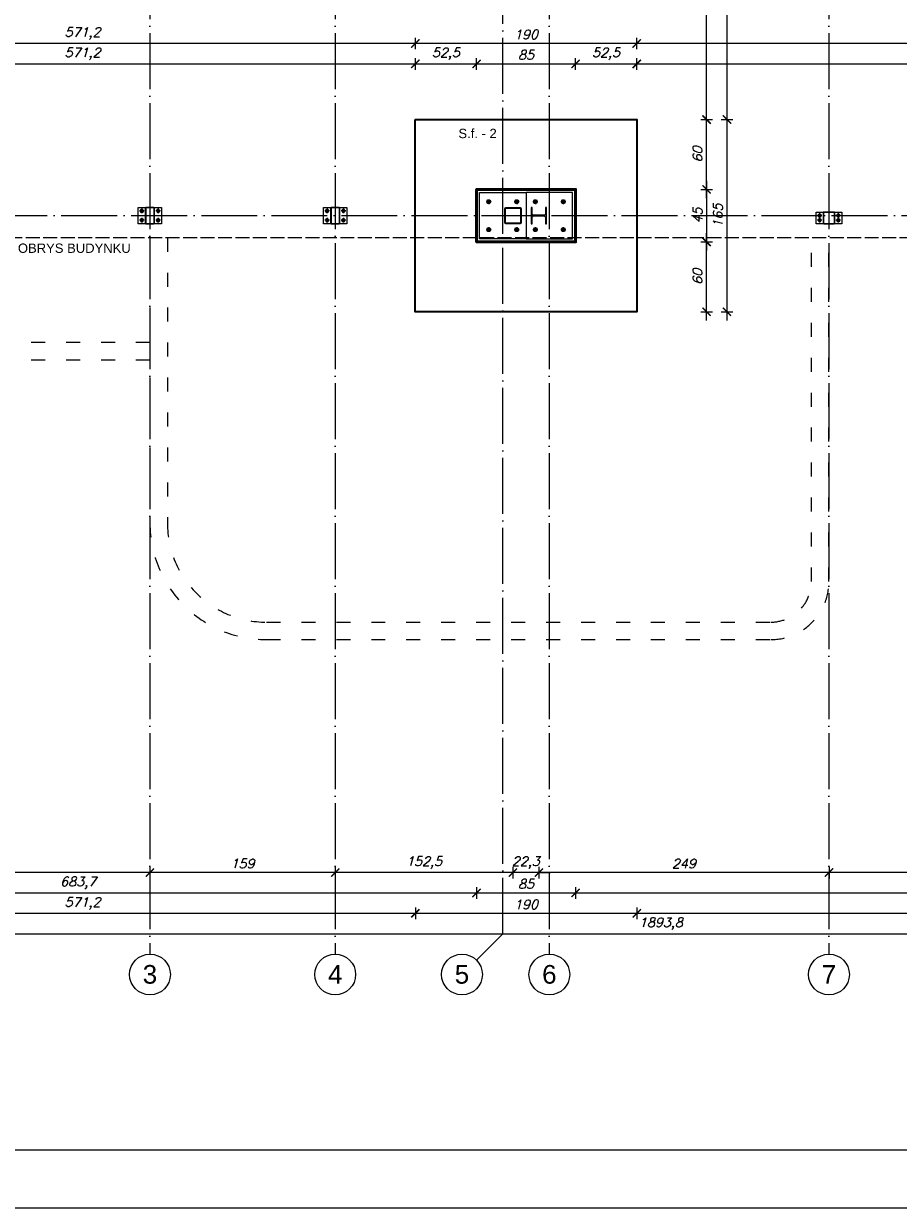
# Model space of a CAD drawing. Header units: millimetres. Extents: x 1814 to 94182, y 11562 to 49454.
# Tile 102 of 143: x 10294 to 11045, y 24526 to 25543. Entities that reach past the tile are written whole.
import ezdxf

# ---------------------------------------------------------------- set-up
doc = ezdxf.new("R2010")
doc.units = ezdxf.units.MM
for name, pattern in [('ACAD_ISO02W100', [15, 12, -3]), ('ACAD_ISO03W100', [30, 12, -18]), ('ACAD_ISO04W100', [30, 24, -3, 0, -3])]:
    doc.linetypes.add(name, pattern=pattern)
for name, color, linetype, lineweight in [('obrys budynku', 114, 'ACAD_ISO02W100', 9), ('profil stalowy', 100, 'Continuous', 25), ('ramka', 84, 'Continuous', 15), ('urządzenia sanitarne', 200, 'Continuous', 9), ('utwardzenie', 250, 'Continuous', 9), ('widok 0.09', 132, 'Continuous', 9), ('widok 0.15', 150, 'Continuous', 15), ('widok 0.25', 30, 'Continuous', 25), ('widok 0.35', 22, 'Continuous', 35), ('wymiar', 135, 'Continuous', 9), ('ściany', 7, 'Continuous', 50), ('śruby', 204, 'Continuous', 9)]:
    doc.layers.add(name, color=color, linetype=linetype, lineweight=lineweight)
for name, color, linetype in [('odnośnik', 140, 'Continuous'), ('opis', 50, 'Continuous'), ('osie', 40, 'ACAD_ISO04W100')]:
    doc.layers.add(name, color=color, linetype=linetype)
doc.layers.add('pomoc', color=210, linetype='Continuous', lineweight=9, plot=False)
doc.styles.add('Opisowy', font='arial.ttf')
doc.styles.add('WYMIARY', font='simplex.shx', dxfattribs={"oblique": 15})
doc.dimstyles.new('1-50', dxfattribs={"dimscale": 50, "dimtxt": 0.16, "dimasz": 0.2, "dimexe": 0.1, "dimexo": 0.1, "dimgap": 0.075, "dimtad": 1, "dimdec": 1, "dimrnd": 0.1, "dimzin": 9, "dimtxsty": 'WYMIARY', "dimblk": 'ARCHTICK', "dimcen": 0.2, "dimdle": 0.15, "dimadec": 1, "dimazin": 1, "dimtfac": 1, "dimtdec": 1, "dimtix": 1, "dimtmove": 2, "dimatfit": 3, "dimldrblk": 'ARCHTICK', "dimfxl": 0, "dimarcsym": 0})

# ---------------------------------------------------------------- blocks, each defined once
blk = doc.blocks.new('A$Cc7ba2b45')
at = {"layer": 'osie', "ltscale": 0.05}
for p, q in [((4, 2), (0, 2)), ((2, 4), (2, 0))]:
    blk.add_line(p, q, dxfattribs=at)
at = {"layer": 'widok 0.09'}
blk.add_circle((2, 2), 1.12, dxfattribs=at)
at = {"layer": 'widok 0.25'}
blk.add_circle((2, 2), 0.6, dxfattribs=at)
at = {"layer": 'widok 0.35'}
blk.add_lwpolyline([(1, 2), (1.5, 1.1), (2.5, 1.1), (3, 2), (2.5, 2.9), (1.5, 2.9)], close=True, dxfattribs=at)
blk = doc.blocks.new('_ARCHTICK')
at = {"color": 0, "linetype": 'ByBlock', "lineweight": -2}
blk.add_solid([(0.4, 0.31), (0.31, 0.4), (-0.31, -0.4), (-0.4, -0.31)], dxfattribs=at)
blk = doc.blocks.new('*D3565')
at = {"layer": 'Defpoints', "color": 0}
for p in [(10985.5, 25359.3), (11225.5, 25359.3), (10985.5, 24814.3)]:
    blk.add_point(p, dxfattribs=at)
at = {"layer": 'wymiar', "color": 0, "lineweight": -2}
for p, q in [((10985.5, 24819.3), (10985.5, 24809.3)), ((11225.5, 24819.3), (11225.5, 24809.3)), ((11233, 24814.3), (10978, 24814.3))]:
    blk.add_line(p, q, dxfattribs=at)
at = {"layer": 'wymiar', "color": 0, "lineweight": -2, "xscale": 10, "yscale": 10, "zscale": 10, "rotation": 180}
blk.add_blockref('_ARCHTICK', (10985.5, 24814.3), dxfattribs=at)
at = {"layer": 'wymiar', "color": 0, "lineweight": -2, "xscale": 10, "yscale": 10, "zscale": 10}
blk.add_blockref('_ARCHTICK', (11225.5, 24814.3), dxfattribs=at)
at = {"layer": 'wymiar', "color": 0, "insert": (11105.5, 24822), "char_height": 8, "attachment_point": 5, "style": 'WYMIARY'}
blk.add_mtext('240', dxfattribs=at)
blk = doc.blocks.new('*D3566')
at = {"layer": 'Defpoints', "color": 0}
for p in [(10736.5, 25358.3), (10985.5, 25359.3), (10736.5, 24814.3)]:
    blk.add_point(p, dxfattribs=at)
at = {"layer": 'wymiar', "color": 0, "lineweight": -2}
for p, q in [((10736.5, 24819.3), (10736.5, 24809.3)), ((10985.5, 24819.3), (10985.5, 24809.3)), ((10993, 24814.3), (10729, 24814.3))]:
    blk.add_line(p, q, dxfattribs=at)
at = {"layer": 'wymiar', "color": 0, "lineweight": -2, "xscale": 10, "yscale": 10, "zscale": 10, "rotation": 180}
blk.add_blockref('_ARCHTICK', (10736.5, 24814.3), dxfattribs=at)
at = {"layer": 'wymiar', "color": 0, "lineweight": -2, "xscale": 10, "yscale": 10, "zscale": 10}
blk.add_blockref('_ARCHTICK', (10985.5, 24814.3), dxfattribs=at)
at = {"layer": 'wymiar', "color": 0, "insert": (10861, 24822), "char_height": 8, "attachment_point": 5, "style": 'WYMIARY'}
blk.add_mtext('249', dxfattribs=at)
blk = doc.blocks.new('*D3378')
at = {"layer": 'Defpoints', "color": 0}
for p in [(10714.2, 25358.3), (10736.5, 25358.3), (10714.2, 24814.3)]:
    blk.add_point(p, dxfattribs=at)
at = {"layer": 'wymiar', "color": 0, "lineweight": -2}
for p, q in [((10714.2, 24819.3), (10714.2, 24809.3)), ((10736.5, 24819.3), (10736.5, 24809.3)), ((10714.2, 24814.3), (10704.2, 24814.3)), ((10736.5, 24814.3), (10714.2, 24814.3)), ((10736.5, 24814.3), (10746.5, 24814.3))]:
    blk.add_line(p, q, dxfattribs=at)
at = {"layer": 'wymiar', "color": 0, "lineweight": -2, "xscale": 10, "yscale": 10, "zscale": 10}
blk.add_blockref('_ARCHTICK', (10714.2, 24814.3), dxfattribs=at)
at = {"layer": 'wymiar', "color": 0, "lineweight": -2, "xscale": 10, "yscale": 10, "zscale": 10, "rotation": 180}
blk.add_blockref('_ARCHTICK', (10736.5, 24814.3), dxfattribs=at)
at = {"layer": 'wymiar', "color": 0, "insert": (10725.3, 24822.8), "char_height": 8, "attachment_point": 5, "style": 'WYMIARY'}
blk.add_mtext('22,3', dxfattribs=at)
blk = doc.blocks.new('*D3567')
at = {"layer": 'Defpoints', "color": 0}
for p in [(10561.7, 25359.3), (10714.2, 25358.3), (10561.7, 24814.3)]:
    blk.add_point(p, dxfattribs=at)
at = {"layer": 'wymiar', "color": 0, "lineweight": -2}
for p, q in [((10561.7, 24819.3), (10561.7, 24809.3)), ((10714.2, 24819.3), (10714.2, 24809.3)), ((10721.7, 24814.3), (10554.2, 24814.3))]:
    blk.add_line(p, q, dxfattribs=at)
at = {"layer": 'wymiar', "color": 0, "lineweight": -2, "xscale": 10, "yscale": 10, "zscale": 10, "rotation": 180}
blk.add_blockref('_ARCHTICK', (10561.7, 24814.3), dxfattribs=at)
at = {"layer": 'wymiar', "color": 0, "lineweight": -2, "xscale": 10, "yscale": 10, "zscale": 10}
blk.add_blockref('_ARCHTICK', (10714.2, 24814.3), dxfattribs=at)
at = {"layer": 'wymiar', "color": 0, "insert": (10638, 24822.8), "char_height": 8, "attachment_point": 5, "style": 'WYMIARY'}
blk.add_mtext('152,5', dxfattribs=at)
blk = doc.blocks.new('*D3568')
at = {"layer": 'Defpoints', "color": 0}
for p in [(10402.7, 25359.3), (10561.7, 25359.3), (10402.7, 24814.3)]:
    blk.add_point(p, dxfattribs=at)
at = {"layer": 'wymiar', "color": 0, "lineweight": -2}
for p, q in [((10402.7, 24819.3), (10402.7, 24809.3)), ((10561.7, 24819.3), (10561.7, 24809.3)), ((10569.2, 24814.3), (10395.2, 24814.3))]:
    blk.add_line(p, q, dxfattribs=at)
at = {"layer": 'wymiar', "color": 0, "lineweight": -2, "xscale": 10, "yscale": 10, "zscale": 10, "rotation": 180}
blk.add_blockref('_ARCHTICK', (10402.7, 24814.3), dxfattribs=at)
at = {"layer": 'wymiar', "color": 0, "lineweight": -2, "xscale": 10, "yscale": 10, "zscale": 10}
blk.add_blockref('_ARCHTICK', (10561.7, 24814.3), dxfattribs=at)
at = {"layer": 'wymiar', "color": 0, "insert": (10482.2, 24822), "char_height": 8, "attachment_point": 5, "style": 'WYMIARY'}
blk.add_mtext('159', dxfattribs=at)
blk = doc.blocks.new('*D3569')
at = {"layer": 'Defpoints', "color": 0}
for p in [(10094.7, 25359.3), (10402.7, 25359.3), (10094.7, 24814.3)]:
    blk.add_point(p, dxfattribs=at)
at = {"layer": 'wymiar', "color": 0, "lineweight": -2}
for p, q in [((10094.7, 24819.3), (10094.7, 24809.3)), ((10402.7, 24819.3), (10402.7, 24809.3)), ((10410.2, 24814.3), (10087.2, 24814.3))]:
    blk.add_line(p, q, dxfattribs=at)
at = {"layer": 'wymiar', "color": 0, "lineweight": -2, "xscale": 10, "yscale": 10, "zscale": 10, "rotation": 180}
blk.add_blockref('_ARCHTICK', (10094.7, 24814.3), dxfattribs=at)
at = {"layer": 'wymiar', "color": 0, "lineweight": -2, "xscale": 10, "yscale": 10, "zscale": 10}
blk.add_blockref('_ARCHTICK', (10402.7, 24814.3), dxfattribs=at)
at = {"layer": 'wymiar', "color": 0, "insert": (10248.7, 24822), "char_height": 8, "attachment_point": 5, "style": 'WYMIARY'}
blk.add_mtext('308', dxfattribs=at)
blk = doc.blocks.new('*D3496')
at = {"layer": 'Defpoints', "color": 0}
for p in [(9999.3, 25400.8), (10683, 25369.3), (10683, 24796.8)]:
    blk.add_point(p, dxfattribs=at)
at = {"layer": 'wymiar', "color": 0, "lineweight": -2}
for p, q in [((9991.8, 24796.8), (10690.5, 24796.8)), ((9999.3, 24801.8), (9999.3, 24791.8)), ((10683, 24801.8), (10683, 24791.8))]:
    blk.add_line(p, q, dxfattribs=at)
at = {"layer": 'wymiar', "color": 0, "lineweight": -2, "xscale": 10, "yscale": 10, "zscale": 10, "rotation": 180}
blk.add_blockref('_ARCHTICK', (9999.3, 24796.8), dxfattribs=at)
at = {"layer": 'wymiar', "color": 0, "lineweight": -2, "xscale": 10, "yscale": 10, "zscale": 10}
blk.add_blockref('_ARCHTICK', (10683, 24796.8), dxfattribs=at)
at = {"layer": 'wymiar', "color": 0, "insert": (10341.1, 24805.3), "char_height": 8, "attachment_point": 5, "style": 'WYMIARY'}
blk.add_mtext('683,7', dxfattribs=at)
blk = doc.blocks.new('*D3497')
at = {"layer": 'Defpoints', "color": 0}
for p in [(10683, 25369.3), (10768, 25358.3), (10768, 24796.8)]:
    blk.add_point(p, dxfattribs=at)
at = {"layer": 'wymiar', "color": 0, "lineweight": -2}
for p, q in [((10675.5, 24796.8), (10775.5, 24796.8)), ((10683, 24801.8), (10683, 24791.8)), ((10768, 24801.8), (10768, 24791.8))]:
    blk.add_line(p, q, dxfattribs=at)
at = {"layer": 'wymiar', "color": 0, "lineweight": -2, "xscale": 10, "yscale": 10, "zscale": 10, "rotation": 180}
blk.add_blockref('_ARCHTICK', (10683, 24796.8), dxfattribs=at)
at = {"layer": 'wymiar', "color": 0, "lineweight": -2, "xscale": 10, "yscale": 10, "zscale": 10}
blk.add_blockref('_ARCHTICK', (10768, 24796.8), dxfattribs=at)
at = {"layer": 'wymiar', "color": 0, "insert": (10725.5, 24804.5), "char_height": 8, "attachment_point": 5, "style": 'WYMIARY'}
blk.add_mtext('85', dxfattribs=at)
blk = doc.blocks.new('*D3498')
at = {"layer": 'Defpoints', "color": 0}
for p in [(11683.1, 25369.3), (10768, 25358.3), (11683.1, 24796.8)]:
    blk.add_point(p, dxfattribs=at)
at = {"layer": 'wymiar', "color": 0, "lineweight": -2}
for p, q in [((10760.5, 24796.8), (11690.6, 24796.8)), ((10768, 24801.8), (10768, 24791.8)), ((11683.1, 24801.8), (11683.1, 24791.8))]:
    blk.add_line(p, q, dxfattribs=at)
at = {"layer": 'wymiar', "color": 0, "lineweight": -2, "xscale": 10, "yscale": 10, "zscale": 10, "rotation": 180}
blk.add_blockref('_ARCHTICK', (10768, 24796.8), dxfattribs=at)
at = {"layer": 'wymiar', "color": 0, "lineweight": -2, "xscale": 10, "yscale": 10, "zscale": 10}
blk.add_blockref('_ARCHTICK', (11683.1, 24796.8), dxfattribs=at)
at = {"layer": 'wymiar', "color": 0, "insert": (11225.5, 24805.3), "char_height": 8, "attachment_point": 5, "style": 'WYMIARY'}
blk.add_mtext('915,1', dxfattribs=at)
blk = doc.blocks.new('*D3502')
at = {"layer": 'Defpoints', "color": 0}
for p in [(10820.5, 25295.8), (11623.1, 25295.8), (10820.5, 24779.3)]:
    blk.add_point(p, dxfattribs=at)
at = {"layer": 'wymiar', "color": 0, "lineweight": -2}
for p, q in [((11630.6, 24779.3), (10813, 24779.3)), ((10820.5, 24784.3), (10820.5, 24774.3)), ((11623.1, 24784.3), (11623.1, 24774.3))]:
    blk.add_line(p, q, dxfattribs=at)
at = {"layer": 'wymiar', "color": 0, "lineweight": -2, "xscale": 10, "yscale": 10, "zscale": 10, "rotation": 180}
blk.add_blockref('_ARCHTICK', (10820.5, 24779.3), dxfattribs=at)
at = {"layer": 'wymiar', "color": 0, "lineweight": -2, "xscale": 10, "yscale": 10, "zscale": 10}
blk.add_blockref('_ARCHTICK', (11623.1, 24779.3), dxfattribs=at)
at = {"layer": 'wymiar', "color": 0, "insert": (11221.8, 24787.8), "char_height": 8, "attachment_point": 5, "style": 'WYMIARY'}
blk.add_mtext('802,6', dxfattribs=at)
blk = doc.blocks.new('*D3503')
at = {"layer": 'Defpoints', "color": 0}
for p in [(10630.5, 25295.8), (10820.5, 25295.8), (10630.5, 24779.3)]:
    blk.add_point(p, dxfattribs=at)
at = {"layer": 'wymiar', "color": 0, "lineweight": -2}
for p, q in [((10828, 24779.3), (10623, 24779.3)), ((10630.5, 24784.3), (10630.5, 24774.3)), ((10820.5, 24784.3), (10820.5, 24774.3))]:
    blk.add_line(p, q, dxfattribs=at)
at = {"layer": 'wymiar', "color": 0, "lineweight": -2, "xscale": 10, "yscale": 10, "zscale": 10, "rotation": 180}
blk.add_blockref('_ARCHTICK', (10630.5, 24779.3), dxfattribs=at)
at = {"layer": 'wymiar', "color": 0, "lineweight": -2, "xscale": 10, "yscale": 10, "zscale": 10}
blk.add_blockref('_ARCHTICK', (10820.5, 24779.3), dxfattribs=at)
at = {"layer": 'wymiar', "color": 0, "insert": (10725.5, 24787), "char_height": 8, "attachment_point": 5, "style": 'WYMIARY'}
blk.add_mtext('190', dxfattribs=at)
blk = doc.blocks.new('*D3504')
at = {"layer": 'Defpoints', "color": 0}
for p in [(10059.3, 25295.8), (10630.5, 25295.8), (10059.3, 24779.3)]:
    blk.add_point(p, dxfattribs=at)
at = {"layer": 'wymiar', "color": 0, "lineweight": -2}
for p, q in [((10638, 24779.3), (10051.8, 24779.3)), ((10059.3, 24784.3), (10059.3, 24774.3)), ((10630.5, 24784.3), (10630.5, 24774.3))]:
    blk.add_line(p, q, dxfattribs=at)
at = {"layer": 'wymiar', "color": 0, "lineweight": -2, "xscale": 10, "yscale": 10, "zscale": 10, "rotation": 180}
blk.add_blockref('_ARCHTICK', (10059.3, 24779.3), dxfattribs=at)
at = {"layer": 'wymiar', "color": 0, "lineweight": -2, "xscale": 10, "yscale": 10, "zscale": 10}
blk.add_blockref('_ARCHTICK', (10630.5, 24779.3), dxfattribs=at)
at = {"layer": 'wymiar', "color": 0, "insert": (10344.9, 24787.8), "char_height": 8, "attachment_point": 5, "style": 'WYMIARY'}
blk.add_mtext('571,2', dxfattribs=at)
blk = doc.blocks.new('*D3506')
at = {"layer": 'Defpoints', "color": 0}
for p in [(9894.3, 25295.8), (11788.1, 25295.8), (11788.1, 24761.8)]:
    blk.add_point(p, dxfattribs=at)
at = {"layer": 'wymiar', "color": 0, "lineweight": -2}
for p, q in [((9894.3, 24766.8), (9894.3, 24756.8)), ((11788.1, 24766.8), (11788.1, 24756.8)), ((9886.8, 24761.8), (11795.6, 24761.8))]:
    blk.add_line(p, q, dxfattribs=at)
at = {"layer": 'wymiar', "color": 0, "lineweight": -2, "xscale": 10, "yscale": 10, "zscale": 10, "rotation": 180}
blk.add_blockref('_ARCHTICK', (9894.3, 24761.8), dxfattribs=at)
at = {"layer": 'wymiar', "color": 0, "lineweight": -2, "xscale": 10, "yscale": 10, "zscale": 10}
blk.add_blockref('_ARCHTICK', (11788.1, 24761.8), dxfattribs=at)
at = {"layer": 'wymiar', "color": 0, "insert": (10841.2, 24770.3), "char_height": 8, "attachment_point": 5, "style": 'WYMIARY'}
blk.add_mtext('1893,8', dxfattribs=at)
blk = doc.blocks.new('*D3391')
at = {"layer": 'Defpoints', "color": 0}
for p in [(9562.8, 26928.8), (10662.9, 26928.8), (9894.3, 25295.8)]:
    blk.add_point(p, dxfattribs=at)
at = {"layer": 'wymiar', "color": 0, "lineweight": -2}
for p, q in [((9562.8, 25288.3), (9562.8, 26936.3)), ((9567.8, 26928.8), (9557.8, 26928.8)), ((9567.8, 25295.8), (9557.8, 25295.8))]:
    blk.add_line(p, q, dxfattribs=at)
at = {"layer": 'wymiar', "color": 0, "lineweight": -2, "xscale": 10, "yscale": 10, "zscale": 10}
for p, rotation in [((9562.8, 26928.8), 90), ((9562.8, 25295.8), 270)]:
    blk.add_blockref('_ARCHTICK', p, dxfattribs=dict(at, rotation=rotation))
at = {"layer": 'wymiar', "color": 0, "insert": (9555.1, 26112.3), "char_height": 8, "attachment_point": 5, "rotation": 90, "style": 'WYMIARY'}
blk.add_mtext('1633', dxfattribs=at)
blk = doc.blocks.new('*D3363')
at = {"layer": 'Defpoints', "color": 0}
for p in [(10630.5, 25508.6), (10059.3, 25460.8), (10630.5, 25460.8)]:
    blk.add_point(p, dxfattribs=at)
at = {"layer": 'wymiar', "color": 0, "lineweight": -2}
for p, q in [((10051.8, 25508.6), (10638, 25508.6)), ((10059.3, 25503.6), (10059.3, 25513.6)), ((10630.5, 25503.6), (10630.5, 25513.6))]:
    blk.add_line(p, q, dxfattribs=at)
at = {"layer": 'wymiar', "color": 0, "lineweight": -2, "xscale": 10, "yscale": 10, "zscale": 10, "rotation": 180}
blk.add_blockref('_ARCHTICK', (10059.3, 25508.6), dxfattribs=at)
at = {"layer": 'wymiar', "color": 0, "lineweight": -2, "xscale": 10, "yscale": 10, "zscale": 10}
blk.add_blockref('_ARCHTICK', (10630.5, 25508.6), dxfattribs=at)
at = {"layer": 'wymiar', "color": 0, "insert": (10344.9, 25517.2), "char_height": 8, "attachment_point": 5, "style": 'WYMIARY'}
blk.add_mtext('571,2', dxfattribs=at)
blk = doc.blocks.new('*D3364')
at = {"layer": 'Defpoints', "color": 0}
for p in [(10683, 25508.6), (10630.5, 25460.8), (10683, 25398.3)]:
    blk.add_point(p, dxfattribs=at)
at = {"layer": 'wymiar', "color": 0, "lineweight": -2}
for p, q in [((10623, 25508.6), (10690.5, 25508.6)), ((10630.5, 25503.6), (10630.5, 25513.6)), ((10683, 25503.6), (10683, 25513.6))]:
    blk.add_line(p, q, dxfattribs=at)
at = {"layer": 'wymiar', "color": 0, "lineweight": -2, "xscale": 10, "yscale": 10, "zscale": 10, "rotation": 180}
blk.add_blockref('_ARCHTICK', (10630.5, 25508.6), dxfattribs=at)
at = {"layer": 'wymiar', "color": 0, "lineweight": -2, "xscale": 10, "yscale": 10, "zscale": 10}
blk.add_blockref('_ARCHTICK', (10683, 25508.6), dxfattribs=at)
at = {"layer": 'wymiar', "color": 0, "insert": (10656.7, 25517.2), "char_height": 8, "attachment_point": 5, "style": 'WYMIARY'}
blk.add_mtext('52,5', dxfattribs=at)
blk = doc.blocks.new('*D3365')
at = {"layer": 'Defpoints', "color": 0}
for p in [(10768, 25508.6), (10683, 25398.3), (10768, 25398.3)]:
    blk.add_point(p, dxfattribs=at)
at = {"layer": 'wymiar', "color": 0, "lineweight": -2}
for p, q in [((10675.5, 25508.6), (10775.5, 25508.6)), ((10683, 25503.6), (10683, 25513.6)), ((10768, 25503.6), (10768, 25513.6))]:
    blk.add_line(p, q, dxfattribs=at)
at = {"layer": 'wymiar', "color": 0, "lineweight": -2, "xscale": 10, "yscale": 10, "zscale": 10, "rotation": 180}
blk.add_blockref('_ARCHTICK', (10683, 25508.6), dxfattribs=at)
at = {"layer": 'wymiar', "color": 0, "lineweight": -2, "xscale": 10, "yscale": 10, "zscale": 10}
blk.add_blockref('_ARCHTICK', (10768, 25508.6), dxfattribs=at)
at = {"layer": 'wymiar', "color": 0, "insert": (10725.5, 25516.4), "char_height": 8, "attachment_point": 5, "style": 'WYMIARY'}
blk.add_mtext('85', dxfattribs=at)
blk = doc.blocks.new('*D3366')
at = {"layer": 'Defpoints', "color": 0}
for p in [(10820.5, 25508.6), (10820.5, 25460.8), (10768, 25398.3)]:
    blk.add_point(p, dxfattribs=at)
at = {"layer": 'wymiar', "color": 0, "lineweight": -2}
for p, q in [((10760.5, 25508.6), (10828, 25508.6)), ((10768, 25503.6), (10768, 25513.6)), ((10820.5, 25503.6), (10820.5, 25513.6))]:
    blk.add_line(p, q, dxfattribs=at)
at = {"layer": 'wymiar', "color": 0, "lineweight": -2, "xscale": 10, "yscale": 10, "zscale": 10, "rotation": 180}
blk.add_blockref('_ARCHTICK', (10768, 25508.6), dxfattribs=at)
at = {"layer": 'wymiar', "color": 0, "lineweight": -2, "xscale": 10, "yscale": 10, "zscale": 10}
blk.add_blockref('_ARCHTICK', (10820.5, 25508.6), dxfattribs=at)
at = {"layer": 'wymiar', "color": 0, "insert": (10794.2, 25517.2), "char_height": 8, "attachment_point": 5, "style": 'WYMIARY'}
blk.add_mtext('52,5', dxfattribs=at)
blk = doc.blocks.new('*D3367')
at = {"layer": 'Defpoints', "color": 0}
for p in [(11623.1, 25508.6), (10820.5, 25460.8), (11623.1, 25460.8)]:
    blk.add_point(p, dxfattribs=at)
at = {"layer": 'wymiar', "color": 0, "lineweight": -2}
for p, q in [((10813, 25508.6), (11630.6, 25508.6)), ((10820.5, 25503.6), (10820.5, 25513.6)), ((11623.1, 25503.6), (11623.1, 25513.6))]:
    blk.add_line(p, q, dxfattribs=at)
at = {"layer": 'wymiar', "color": 0, "lineweight": -2, "xscale": 10, "yscale": 10, "zscale": 10, "rotation": 180}
blk.add_blockref('_ARCHTICK', (10820.5, 25508.6), dxfattribs=at)
at = {"layer": 'wymiar', "color": 0, "lineweight": -2, "xscale": 10, "yscale": 10, "zscale": 10}
blk.add_blockref('_ARCHTICK', (11623.1, 25508.6), dxfattribs=at)
at = {"layer": 'wymiar', "color": 0, "insert": (11221.8, 25517.2), "char_height": 8, "attachment_point": 5, "style": 'WYMIARY'}
blk.add_mtext('802,6', dxfattribs=at)
blk = doc.blocks.new('*D3372')
at = {"layer": 'Defpoints', "color": 0}
for p in [(10820.5, 25526.1), (10820.5, 25460.8), (11623.1, 25460.8)]:
    blk.add_point(p, dxfattribs=at)
at = {"layer": 'wymiar', "color": 0, "lineweight": -2}
for p, q in [((10820.5, 25521.1), (10820.5, 25531.1)), ((11623.1, 25521.1), (11623.1, 25531.1)), ((11630.6, 25526.1), (10813, 25526.1))]:
    blk.add_line(p, q, dxfattribs=at)
at = {"layer": 'wymiar', "color": 0, "lineweight": -2, "xscale": 10, "yscale": 10, "zscale": 10, "rotation": 180}
blk.add_blockref('_ARCHTICK', (10820.5, 25526.1), dxfattribs=at)
at = {"layer": 'wymiar', "color": 0, "lineweight": -2, "xscale": 10, "yscale": 10, "zscale": 10}
blk.add_blockref('_ARCHTICK', (11623.1, 25526.1), dxfattribs=at)
at = {"layer": 'wymiar', "color": 0, "insert": (11221.8, 25534.7), "char_height": 8, "attachment_point": 5, "style": 'WYMIARY'}
blk.add_mtext('802,6', dxfattribs=at)
blk = doc.blocks.new('*D3373')
at = {"layer": 'Defpoints', "color": 0}
for p in [(10630.5, 25526.1), (10630.5, 25460.8), (10820.5, 25460.8)]:
    blk.add_point(p, dxfattribs=at)
at = {"layer": 'wymiar', "color": 0, "lineweight": -2}
for p, q in [((10630.5, 25521.1), (10630.5, 25531.1)), ((10820.5, 25521.1), (10820.5, 25531.1)), ((10828, 25526.1), (10623, 25526.1))]:
    blk.add_line(p, q, dxfattribs=at)
at = {"layer": 'wymiar', "color": 0, "lineweight": -2, "xscale": 10, "yscale": 10, "zscale": 10, "rotation": 180}
blk.add_blockref('_ARCHTICK', (10630.5, 25526.1), dxfattribs=at)
at = {"layer": 'wymiar', "color": 0, "lineweight": -2, "xscale": 10, "yscale": 10, "zscale": 10}
blk.add_blockref('_ARCHTICK', (10820.5, 25526.1), dxfattribs=at)
at = {"layer": 'wymiar', "color": 0, "insert": (10725.5, 25533.9), "char_height": 8, "attachment_point": 5, "style": 'WYMIARY'}
blk.add_mtext('190', dxfattribs=at)
blk = doc.blocks.new('*D3374')
at = {"layer": 'Defpoints', "color": 0}
for p in [(10059.3, 25526.1), (10059.3, 25460.8), (10630.5, 25460.8)]:
    blk.add_point(p, dxfattribs=at)
at = {"layer": 'wymiar', "color": 0, "lineweight": -2}
for p, q in [((10059.3, 25521.1), (10059.3, 25531.1)), ((10630.5, 25521.1), (10630.5, 25531.1)), ((10638, 25526.1), (10051.8, 25526.1))]:
    blk.add_line(p, q, dxfattribs=at)
at = {"layer": 'wymiar', "color": 0, "lineweight": -2, "xscale": 10, "yscale": 10, "zscale": 10, "rotation": 180}
blk.add_blockref('_ARCHTICK', (10059.3, 25526.1), dxfattribs=at)
at = {"layer": 'wymiar', "color": 0, "lineweight": -2, "xscale": 10, "yscale": 10, "zscale": 10}
blk.add_blockref('_ARCHTICK', (10630.5, 25526.1), dxfattribs=at)
at = {"layer": 'wymiar', "color": 0, "insert": (10344.9, 25534.7), "char_height": 8, "attachment_point": 5, "style": 'WYMIARY'}
blk.add_mtext('571,2', dxfattribs=at)
blk = doc.blocks.new('*D3493')
at = {"layer": 'Defpoints', "color": 0}
for p in [(10683, 25355.8), (10880.4, 25355.8), (10820.5, 25295.8)]:
    blk.add_point(p, dxfattribs=at)
at = {"layer": 'wymiar', "color": 0, "lineweight": -2}
for p, q in [((10875.4, 25355.8), (10885.4, 25355.8)), ((10880.4, 25288.3), (10880.4, 25363.3)), ((10875.4, 25295.8), (10885.4, 25295.8))]:
    blk.add_line(p, q, dxfattribs=at)
at = {"layer": 'wymiar', "color": 0, "lineweight": -2, "xscale": 10, "yscale": 10, "zscale": 10}
for p, rotation in [((10880.4, 25355.8), 90), ((10880.4, 25295.8), 270)]:
    blk.add_blockref('_ARCHTICK', p, dxfattribs=dict(at, rotation=rotation))
at = {"layer": 'wymiar', "color": 0, "insert": (10872.6, 25325.8), "char_height": 8, "attachment_point": 5, "rotation": 90, "style": 'WYMIARY'}
blk.add_mtext('60', dxfattribs=at)
blk = doc.blocks.new('*D3494')
at = {"layer": 'Defpoints', "color": 0}
for p in [(10820.5, 25460.8), (10880.4, 25460.8), (10768, 25400.8)]:
    blk.add_point(p, dxfattribs=at)
at = {"layer": 'wymiar', "color": 0, "lineweight": -2}
for p, q in [((10880.4, 25393.3), (10880.4, 25468.3)), ((10875.4, 25460.8), (10885.4, 25460.8)), ((10875.4, 25400.8), (10885.4, 25400.8))]:
    blk.add_line(p, q, dxfattribs=at)
at = {"layer": 'wymiar', "color": 0, "lineweight": -2, "xscale": 10, "yscale": 10, "zscale": 10}
for p, rotation in [((10880.4, 25460.8), 90), ((10880.4, 25400.8), 270)]:
    blk.add_blockref('_ARCHTICK', p, dxfattribs=dict(at, rotation=rotation))
at = {"layer": 'wymiar', "color": 0, "insert": (10872.6, 25430.8), "char_height": 8, "attachment_point": 5, "rotation": 90, "style": 'WYMIARY'}
blk.add_mtext('60', dxfattribs=at)
blk = doc.blocks.new('*D3495')
at = {"layer": 'Defpoints', "color": 0}
for p in [(10820.5, 25664.8), (10880.4, 25664.8), (10820.5, 25460.8)]:
    blk.add_point(p, dxfattribs=at)
at = {"layer": 'wymiar', "color": 0, "lineweight": -2}
for p, q in [((10880.4, 25453.3), (10880.4, 25672.3)), ((10875.4, 25664.8), (10885.4, 25664.8)), ((10875.4, 25460.8), (10885.4, 25460.8))]:
    blk.add_line(p, q, dxfattribs=at)
at = {"layer": 'wymiar', "color": 0, "lineweight": -2, "xscale": 10, "yscale": 10, "zscale": 10}
for p, rotation in [((10880.4, 25664.8), 90), ((10880.4, 25460.8), 270)]:
    blk.add_blockref('_ARCHTICK', p, dxfattribs=dict(at, rotation=rotation))
at = {"layer": 'wymiar', "color": 0, "insert": (10872.6, 25562.8), "char_height": 8, "attachment_point": 5, "rotation": 90, "style": 'WYMIARY'}
blk.add_mtext('204', dxfattribs=at)
blk = doc.blocks.new('*D3448')
at = {"layer": 'Defpoints', "color": 0}
for p in [(10820.5, 25664.8), (10820.5, 25460.8), (10897.9, 25460.8)]:
    blk.add_point(p, dxfattribs=at)
at = {"layer": 'wymiar', "color": 0, "lineweight": -2}
for p, q in [((10897.9, 25672.3), (10897.9, 25453.3)), ((10892.9, 25664.8), (10902.9, 25664.8)), ((10892.9, 25460.8), (10902.9, 25460.8))]:
    blk.add_line(p, q, dxfattribs=at)
at = {"layer": 'wymiar', "color": 0, "lineweight": -2, "xscale": 10, "yscale": 10, "zscale": 10}
for p, rotation in [((10897.9, 25664.8), 90), ((10897.9, 25460.8), 270)]:
    blk.add_blockref('_ARCHTICK', p, dxfattribs=dict(at, rotation=rotation))
at = {"layer": 'wymiar', "color": 0, "insert": (10890.1, 25562.8), "char_height": 8, "attachment_point": 5, "rotation": 90, "style": 'WYMIARY'}
blk.add_mtext('204', dxfattribs=at)
blk = doc.blocks.new('*D3449')
at = {"layer": 'Defpoints', "color": 0}
for p in [(10820.5, 25460.8), (10820.5, 25295.8), (10897.9, 25295.8)]:
    blk.add_point(p, dxfattribs=at)
at = {"layer": 'wymiar', "color": 0, "lineweight": -2}
for p, q in [((10897.9, 25468.3), (10897.9, 25288.3)), ((10892.9, 25460.8), (10902.9, 25460.8)), ((10892.9, 25295.8), (10902.9, 25295.8))]:
    blk.add_line(p, q, dxfattribs=at)
at = {"layer": 'wymiar', "color": 0, "lineweight": -2, "xscale": 10, "yscale": 10, "zscale": 10}
for p, rotation in [((10897.9, 25460.8), 90), ((10897.9, 25295.8), 270)]:
    blk.add_blockref('_ARCHTICK', p, dxfattribs=dict(at, rotation=rotation))
at = {"layer": 'wymiar', "color": 0, "insert": (10890.1, 25378.3), "char_height": 8, "attachment_point": 5, "rotation": 90, "style": 'WYMIARY'}
blk.add_mtext('165', dxfattribs=at)
blk = doc.blocks.new('*D3429')
at = {"layer": 'Defpoints', "color": 0}
for p in [(10768, 25400.8), (10768, 25355.8), (10880.4, 25355.8)]:
    blk.add_point(p, dxfattribs=at)
at = {"layer": 'wymiar', "color": 0, "lineweight": -2}
for p, q in [((10880.4, 25408.3), (10880.4, 25348.3)), ((10875.4, 25400.8), (10885.4, 25400.8)), ((10875.4, 25355.8), (10885.4, 25355.8))]:
    blk.add_line(p, q, dxfattribs=at)
at = {"layer": 'wymiar', "color": 0, "lineweight": -2, "xscale": 10, "yscale": 10, "zscale": 10}
for p, rotation in [((10880.4, 25400.8), 90), ((10880.4, 25355.8), 270)]:
    blk.add_blockref('_ARCHTICK', p, dxfattribs=dict(at, rotation=rotation))
at = {"layer": 'wymiar', "color": 0, "insert": (10872.7, 25378.3), "char_height": 8, "attachment_point": 5, "rotation": 90, "style": 'WYMIARY'}
blk.add_mtext('45', dxfattribs=at)
blk = doc.blocks.new('A$C16716dc2')
at = {"layer": 'osie', "ltscale": 0.05}
for p, q in [((4, 2), (0, 2)), ((2, 4), (2, 0))]:
    blk.add_line(p, q, dxfattribs=at)
at = {"layer": 'widok 0.09'}
blk.add_circle((2, 2), 1.5, dxfattribs=at)
at = {"layer": 'widok 0.25'}
blk.add_circle((2, 2), 0.8, dxfattribs=at)
at = {"layer": 'widok 0.35'}
blk.add_lwpolyline([(3.4, 2), (2.7, 0.8), (1.3, 0.8), (0.6, 2), (1.3, 3.2), (2.7, 3.2)], close=True, dxfattribs=at)

msp = doc.modelspace()

# ---------------------------------------------------------------- linework, layer by layer
at = {"layer": 'obrys budynku'}
msp.add_lwpolyline([(11733.11, 26865.3), (11733.11, 25359.3), (9957.81, 25359.3), (9957.81, 26505.3), (10717.81, 26505.3), (10717.81, 26865.3)], close=True, dxfattribs=at)
at = {"layer": 'odnośnik'}
for centre in [(10402.71, 24726.8), (10561.71, 24726.8), (10670.477, 24726.8), (10745.477, 24726.8), (10985.46, 24726.8)]:
    msp.add_circle(centre, 17.5, dxfattribs=at)
at = {"layer": 'osie', "ltscale": 2}
for p, q in [((10402.71, 27277.8), (10402.71, 24744.3)), ((10561.71, 27277.8), (10561.71, 24744.3)), ((10745.457, 27277.8), (10745.457, 24744.3)), ((10985.46, 27277.8), (10985.46, 24744.3)), ((9545.31, 25378.3), (12128.11, 25378.3))]:
    msp.add_line(p, q, dxfattribs=at)
msp.add_lwpolyline([(10682.831, 24739.174), (10705.457, 24761.8), (10705.457, 27260.3), (10682.831, 27282.926)], dxfattribs=at)
at = {"layer": 'pomoc'}
msp.add_lwpolyline([(8861.71, 27496.05), (13061.71, 27496.05), (13061.71, 24526.05), (8861.71, 24526.05)], close=True, dxfattribs=at)
at = {"layer": 'profil stalowy'}
for points in [[(10398.71, 25384.7), (10398.71, 25371.9, 0.41421356), (10399.31, 25371.3), (10406.11, 25371.3, 0.41421356), (10406.71, 25371.9), (10406.71, 25384.7, 0.41421356), (10406.11, 25385.3), (10399.31, 25385.3, 0.41421356)], [(10399.11, 25384.5), (10399.11, 25372.1, 0.41421356), (10399.51, 25371.7), (10405.91, 25371.7, 0.41421356), (10406.31, 25372.1), (10406.31, 25384.5, 0.41421356), (10405.91, 25384.9), (10399.51, 25384.9, 0.41421356)], [(10557.71, 25384.7), (10557.71, 25371.9, 0.41421356), (10558.31, 25371.3), (10565.11, 25371.3, 0.41421356), (10565.71, 25371.9), (10565.71, 25384.7, 0.41421356), (10565.11, 25385.3), (10558.31, 25385.3, 0.41421356)], [(10558.11, 25384.5), (10558.11, 25372.1, 0.41421356), (10558.51, 25371.7), (10564.91, 25371.7, 0.41421356), (10565.31, 25372.1), (10565.31, 25384.5, 0.41421356), (10564.91, 25384.9), (10558.51, 25384.9, 0.41421356)], [(10720.31, 25371.3), (10708.11, 25371.3, -0.41421356), (10707.21, 25372.2), (10707.21, 25384.4, -0.41421356), (10708.11, 25385.3), (10720.31, 25385.3, -0.41421356), (10721.21, 25384.4), (10721.21, 25372.2, -0.41421356)], [(10720.01, 25371.9), (10708.41, 25371.9, -0.41421356), (10707.81, 25372.5), (10707.81, 25384.1, -0.41421356), (10708.41, 25384.7), (10720.01, 25384.7, -0.41421356), (10720.61, 25384.1), (10720.61, 25372.5, -0.41421356)], [(10730.66, 25379.775), (10730.66, 25385.3), (10729.81, 25385.3), (10729.81, 25371.3), (10730.66, 25371.3), (10730.66, 25376.825, -0.41421356), (10731.86, 25378.025), (10741.06, 25378.025, -0.41421356), (10742.26, 25376.825), (10742.26, 25371.3), (10743.11, 25371.3), (10743.11, 25385.3), (10742.26, 25385.3), (10742.26, 25379.775, -0.41421356), (10741.06, 25378.575), (10731.86, 25378.575, -0.41421356)], [(10990.46, 25371.75), (10990.46, 25380.85, 0.41421356), (10990.01, 25381.3), (10980.91, 25381.3, 0.41421356), (10980.46, 25380.85), (10980.46, 25371.75, 0.41421356), (10980.91, 25371.3), (10990.01, 25371.3, 0.41421356)], [(10990.16, 25371.9), (10990.16, 25380.7, 0.41421356), (10989.86, 25381), (10981.06, 25381, 0.41421356), (10980.76, 25380.7), (10980.76, 25371.9, 0.41421356), (10981.06, 25371.6), (10989.86, 25371.6, 0.41421356)]]:
    msp.add_lwpolyline(points, format="xyb", close=True, dxfattribs=at)
at = {"layer": 'ramka', "linetype": 'Continuous'}
msp.add_line((13011.71, 24576.05), (8861.71, 24576.05), dxfattribs=at)
at = {"layer": 'utwardzenie', "linetype": 'ACAD_ISO03W100'}
for p, q in [((10402.71, 25269.3), (10094.71, 25269.3)), ((10402.71, 25254.3), (10094.71, 25254.3))]:
    msp.add_line(p, q, dxfattribs=at)
for points in [[(10402.71, 25359.3), (10402.71, 25114.3, 0.41421356), (10502.71, 25014.3), (10935.46, 25014.3, 0.41421356), (10985.46, 25064.3), (10985.46, 25363.3)], [(10417.71, 25359.3), (10417.71, 25114.3, 0.41421356), (10502.71, 25029.3), (10935.46, 25029.3, 0.41421356), (10970.46, 25064.3), (10970.46, 25363.3)]]:
    msp.add_lwpolyline(points, format="xyb", dxfattribs=at)
at = {"layer": 'widok 0.15'}
for points in [[(10725.477, 25358.3), (10685.477, 25358.3), (10685.477, 25398.3), (10725.477, 25398.3)], [(10725.477, 25358.3), (10765.477, 25358.3), (10765.477, 25398.3), (10725.477, 25398.3)], [(10392.71, 25385.3), (10412.71, 25385.3), (10412.71, 25371.3), (10392.71, 25371.3)], [(10551.71, 25385.3), (10571.71, 25385.3), (10571.71, 25371.3), (10551.71, 25371.3)], [(10974.46, 25381.3), (10996.46, 25381.3), (10996.46, 25371.3), (10974.46, 25371.3)]]:
    msp.add_lwpolyline(points, close=True, dxfattribs=at)
at = {"layer": 'widok 0.35'}
for points in [[(10630.46, 25460.8), (10820.46, 25460.8), (10820.46, 25295.8), (10630.46, 25295.8)], [(10396.75, 25382.3), (10396.23, 25381.4), (10395.191, 25381.4), (10394.671, 25382.3), (10395.191, 25383.2), (10396.23, 25383.2)], [(10408.671, 25382.3), (10409.191, 25381.4), (10410.23, 25381.4), (10410.75, 25382.3), (10410.23, 25383.2), (10409.191, 25383.2)], [(10555.75, 25382.3), (10555.23, 25381.4), (10554.191, 25381.4), (10553.671, 25382.3), (10554.191, 25383.2), (10555.23, 25383.2)], [(10567.671, 25382.3), (10568.191, 25381.4), (10569.23, 25381.4), (10569.75, 25382.3), (10569.23, 25383.2), (10568.191, 25383.2)], [(10978.5, 25378.3), (10977.98, 25377.4), (10976.941, 25377.4), (10976.421, 25378.3), (10976.941, 25379.2), (10977.98, 25379.2)], [(10992.421, 25378.3), (10992.941, 25377.4), (10993.98, 25377.4), (10994.5, 25378.3), (10993.98, 25379.2), (10992.941, 25379.2)], [(10396.75, 25374.3), (10396.23, 25375.2), (10395.191, 25375.2), (10394.671, 25374.3), (10395.191, 25373.4), (10396.23, 25373.4)], [(10408.671, 25374.3), (10409.191, 25375.2), (10410.23, 25375.2), (10410.75, 25374.3), (10410.23, 25373.4), (10409.191, 25373.4)], [(10555.75, 25374.3), (10555.23, 25375.2), (10554.191, 25375.2), (10553.671, 25374.3), (10554.191, 25373.4), (10555.23, 25373.4)], [(10567.671, 25374.3), (10568.191, 25375.2), (10569.23, 25375.2), (10569.75, 25374.3), (10569.23, 25373.4), (10568.191, 25373.4)], [(10978.5, 25374.3), (10977.98, 25375.2), (10976.941, 25375.2), (10976.421, 25374.3), (10976.941, 25373.4), (10977.98, 25373.4)], [(10992.421, 25374.3), (10992.941, 25375.2), (10993.98, 25375.2), (10994.5, 25374.3), (10993.98, 25373.4), (10992.941, 25373.4)]]:
    msp.add_lwpolyline(points, close=True, dxfattribs=at)
at = {"layer": 'ściany'}
for p, q in [((10682.977, 25369.3), (10682.977, 25387.3)), ((10767.96, 25369.3), (10767.96, 25387.3))]:
    msp.add_line(p, q, dxfattribs=at)
for points in [[(10767.96, 25387.3), (10767.96, 25400.8), (10682.977, 25400.8), (10682.977, 25387.3)], [(10682.977, 25369.3), (10682.994, 25355.8), (10767.977, 25355.8), (10767.96, 25369.3)]]:
    msp.add_lwpolyline(points, dxfattribs=at)

# ---------------------------------------------------------------- block references
at = {"layer": 'urządzenia sanitarne'}
for p in [(10393.71, 25380.3), (10393.71, 25372.3), (10407.71, 25380.3), (10407.71, 25372.3), (10552.71, 25380.3), (10552.71, 25372.3), (10566.71, 25380.3), (10566.71, 25372.3), (10975.46, 25376.3), (10975.46, 25372.3), (10991.46, 25376.3), (10991.46, 25372.3)]:
    msp.add_blockref('A$Cc7ba2b45', p, dxfattribs=at)
at = {"layer": 'śruby'}
for p in [(10691.477, 25388.3), (10715.477, 25388.3), (10731.477, 25388.3), (10755.478, 25388.3), (10691.477, 25364.3), (10715.477, 25364.3), (10731.477, 25364.3), (10755.478, 25364.3)]:
    msp.add_blockref('A$C16716dc2', p, dxfattribs=at)

# ---------------------------------------------------------------- texts
at = {"layer": 'opis', "attachment_point": 5, "style": 'Opisowy'}
for s, width, gutter_width, heights, insert, char_height in [('S.f. - 2', 258.36485, 80, [0], (10683.883, 25448.796), 8), ('OBRYS BUDYNKU', 258.36485, 80, [0], (10337.81, 25350.3), 8), ('3', 34.52439, 40, [17.531], (10402.707, 24726.803), 16), ('4', 34.52439, 40, [17.531], (10561.707, 24726.803), 16), ('5', 34.52439, 40, [17.531], (10670.473, 24726.803), 16), ('6', 34.52439, 40, [17.531], (10745.473, 24726.803), 16), ('7', 34.52439, 40, [17.531], (10985.457, 24726.803), 16)]:
    msp.add_mtext_dynamic_manual_height_columns(s, width=width, gutter_width=gutter_width, heights=heights, dxfattribs=dict(at, insert=insert, char_height=char_height))

# ---------------------------------------------------------------- dimensions: what is measured, and where the dimension line sits
at = {"layer": 'wymiar'}
for base, p1, p2, picture, middle in [((9562.81, 26928.8), (9894.31, 25295.8), (10662.945, 26928.8), '*D3391', (9555.06, 26112.3)), ((10880.396, 25664.8), (10820.46, 25460.8), (10820.46, 25664.8), '*D3495', (10872.646, 25562.8)), ((10897.896, 25460.8), (10820.46, 25664.8), (10820.46, 25460.8), '*D3448', (10890.146, 25562.8)), ((10880.396, 25460.8), (10767.96, 25400.8), (10820.46, 25460.8), '*D3494', (10872.646, 25430.8)), ((10897.896, 25295.8), (10820.46, 25460.8), (10820.46, 25295.8), '*D3449', (10890.146, 25378.3)), ((10880.412, 25355.8), (10767.96, 25400.8), (10767.977, 25355.8), '*D3429', (10872.662, 25378.3)), ((10880.396, 25355.8), (10820.46, 25295.8), (10682.994, 25355.8), '*D3493', (10872.646, 25325.8))]:
    dim = msp.add_linear_dim(base=base, p1=p1, p2=p2, angle=90, dimstyle='1-50', dxfattribs=at)
    dim.commit()
    dim.dimension.update_dxf_attribs({"geometry": picture, "text_midpoint": middle})
for base, p1, p2, picture, middle in [((10059.310473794, 25526.149031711), (10630.460473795, 25460.799968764), (10059.310473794, 25460.799968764), '*D3374', (10344.885473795, 25534.660936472)), ((10630.46, 25526.149), (10820.46, 25460.8), (10630.46, 25460.8), '*D3373', (10725.46, 25533.899)), ((10820.46, 25526.149), (11623.077, 25460.8), (10820.46, 25460.8), '*D3372', (11221.769, 25534.661)), ((10630.460473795, 25508.649031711), (10059.310473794, 25460.799968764), (10630.460473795, 25460.799968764), '*D3363', (10344.885473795, 25517.160936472)), ((10682.957, 25508.649), (10630.46, 25460.8), (10682.957, 25398.3), '*D3364', (10656.709, 25517.161)), ((10767.96, 25508.649), (10682.957, 25398.3), (10767.96, 25398.3), '*D3365', (10725.459, 25516.399)), ((10820.46, 25508.649), (10767.96, 25398.3), (10820.46, 25460.8), '*D3366', (10794.21, 25517.161)), ((11623.077, 25508.649), (10820.46, 25460.8), (11623.077, 25460.8), '*D3367', (11221.769, 25517.161)), ((10682.977, 24796.8), (9999.31, 25400.8), (10682.977, 25369.3), '*D3496', (10341.144, 24805.312)), ((10767.96, 24796.8), (10682.977, 25369.3), (10767.96, 25358.3), '*D3497', (10725.469, 24804.55)), ((11683.077, 24796.8), (10767.96, 25358.3), (11683.077, 25369.3), '*D3498', (11225.519, 24805.312)), ((10094.71, 24814.3), (10402.71, 25359.3), (10094.71, 25359.3), '*D3569', (10248.71, 24822.05)), ((10402.71, 24814.3), (10561.71, 25359.3), (10402.71, 25359.3), '*D3568', (10482.21, 24822.05)), ((10561.71, 24814.3), (10714.21, 25358.3), (10561.71, 25359.3), '*D3567', (10637.96, 24822.812)), ((10714.210473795, 24814.299968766), (10736.460473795, 25358.299968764), (10714.210473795, 25358.299968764), '*D3378', (10725.335473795, 24822.811873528)), ((10736.46, 24814.3), (10985.46, 25359.3), (10736.46, 25358.3), '*D3566', (10860.96, 24822.05)), ((10985.46, 24814.3), (11225.46, 25359.3), (10985.46, 25359.3), '*D3565', (11105.46, 24822.05)), ((11788.077, 24761.8), (9894.31, 25295.8), (11788.077, 25295.8), '*D3506', (10841.194, 24770.312)), ((10059.310473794, 24779.299968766), (10630.460473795, 25295.799968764), (10059.310473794, 25295.799968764), '*D3504', (10344.885473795, 24787.811873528)), ((10630.46, 24779.3), (10820.46, 25295.8), (10630.46, 25295.8), '*D3503', (10725.46, 24787.05)), ((10820.46, 24779.3), (11623.077, 25295.8), (10820.46, 25295.8), '*D3502', (11221.769, 24787.812))]:
    dim = msp.add_linear_dim(base=base, p1=p1, p2=p2, dimstyle='1-50', dxfattribs=at)
    dim.commit()
    dim.dimension.update_dxf_attribs({"geometry": picture, "text_midpoint": middle})

doc.saveas('drawing.dxf')
